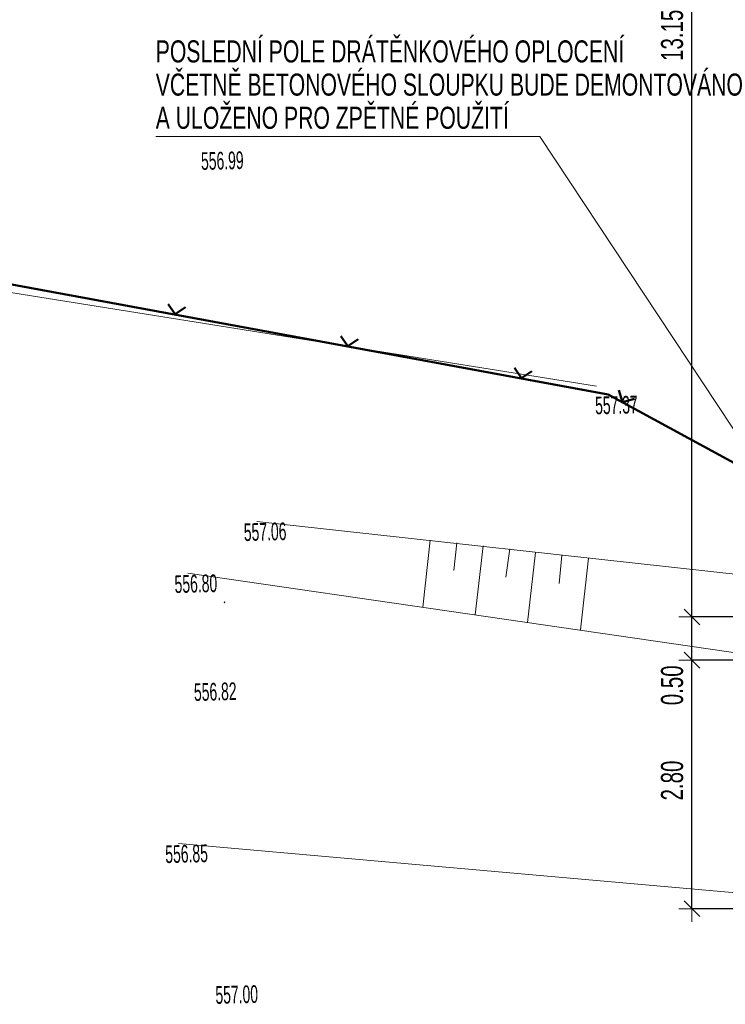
# Model space of a CAD drawing. Header units: millimetres. Extents: x -211955 to 157391, y -241491 to 94238.
# Tile 25 of 138: x -27614 to -19607, y -62597 to -51429. Entities that reach past the tile are written whole.
import ezdxf

# ---------------------------------------------------------------- set-up
doc = ezdxf.new("R2010")
doc.units = ezdxf.units.MM
doc.header["$PDMODE"] = 65
for name, color, linetype, lineweight in [('XR$1$PODKLAD_1', 7, 'Continuous', 25), ('XR$3$SITUACE - BOURÁNÍ_1', 7, 'Continuous', 25), ('XR$4$SITUACE - BOURÁNÍ - KOTY_1', 7, 'Continuous', 25)]:
    doc.layers.add(name, color=color, linetype=linetype, lineweight=lineweight)
doc.styles.add('ARIALNARROW', font='ARIALN.TTF')
doc.dimstyles.new('DIMSTYLE_2', dxfattribs={"dimtxt": 250, "dimasz": 300, "dimexe": 0, "dimexo": 0, "dimgap": 125, "dimtad": 2, "dimlfac": 0.001, "dimrnd": 0.05, "dimzin": 4, "dimdsep": 46, "dimtxsty": 'ARIALNARROW', "dimblk1": 'ALL_ML_STRICH', "dimblk2": 'ALL_ML_STRICH', "dimsah": 1, "dimcen": 0, "dimclrd": 6, "dimclre": 6, "dimclrt": 6, "dimadec": 0, "dimazin": 0, "dimtfac": 1, "dimtdec": 0, "dimtix": 1, "dimtmove": 2, "dimatfit": 3, "dimfxl": 0, "dimtzin": 0, "dimlwd": 0, "dimlwe": 18, "dimarcsym": 0})
doc.dimstyles.new('DIMSTYLE_3', dxfattribs={"dimtxt": 250, "dimasz": 300, "dimexe": 0, "dimexo": 0, "dimgap": 125, "dimtad": 2, "dimlfac": 0.001, "dimrnd": 0.05, "dimzin": 4, "dimdsep": 46, "dimtxsty": 'ARIALNARROW', "dimblk1": 'ALL_ML_STRICH', "dimblk2": 'ALL_ML_STRICH', "dimsah": 1, "dimcen": 0, "dimclrd": 6, "dimclre": 6, "dimclrt": 6, "dimadec": 0, "dimazin": 0, "dimtfac": 1, "dimtdec": 0, "dimtix": 1, "dimtmove": 2, "dimatfit": 3, "dimfxl": 0, "dimtvp": 1.2, "dimtzin": 0, "dimlwd": 0, "dimlwe": 18, "dimarcsym": 0})
doc.dimstyles.new('DIMSTYLE_4', dxfattribs={"dimtxt": 250, "dimasz": 300, "dimexe": 0, "dimexo": 0, "dimgap": 125, "dimtad": 2, "dimlfac": 0.001, "dimrnd": 0.05, "dimzin": 4, "dimdsep": 46, "dimtxsty": 'ARIALNARROW', "dimblk1": 'ALL_ML_STRICH', "dimblk2": 'ALL_ML_STRICH', "dimsah": 1, "dimcen": 0, "dimclrd": 6, "dimclre": 6, "dimclrt": 6, "dimadec": 0, "dimazin": 0, "dimtfac": 1, "dimtdec": 0, "dimtix": 1, "dimtmove": 2, "dimatfit": 3, "dimfxl": 0, "dimtzin": 0, "dimlwd": 0, "dimlwe": 18, "dimarcsym": 0})

# ---------------------------------------------------------------- blocks, each defined once
blk = doc.blocks.new('NSY101')
at = {"color": 0, "linetype": 'ByBlock', "lineweight": -2}
blk.add_circle((0, 0), 50, dxfattribs=at)
blk = doc.blocks.new('ALL_ML_STRICH')
at = {"color": 0, "linetype": 'ByBlock', "lineweight": -2}
for p, q in [((0, -0.5), (0, 0.5)), ((-1, 0), (0.5, 0)), ((-0.3, -0.3), (0.3, 0.3))]:
    blk.add_line(p, q, dxfattribs=at)
blk = doc.blocks.new('*D14')
at = {"layer": 'DEFPOINTS', "color": 6, "linetype": 'Continuous', "lineweight": 18}
for p in [(-18818, -58693), (-19985, -61513), (-18119, -61513)]:
    blk.add_point(p, dxfattribs=at)
at = {"layer": 'XR$4$SITUACE - BOURÁNÍ - KOTY_1', "color": 6, "linetype": 'Continuous', "lineweight": -2}
for p, q in [((-19371, -58693), (-19985, -58693)), ((-19985, -61513), (-19985, -58693)), ((-19366, -61513), (-19985, -61513))]:
    blk.add_line(p, q, dxfattribs=at)
at = {"layer": 'XR$4$SITUACE - BOURÁNÍ - KOTY_1', "color": 6, "linetype": 'Continuous', "lineweight": 18, "xscale": 300, "yscale": 300, "zscale": 300}
for p, rotation in [((-19985, -58693), 90), ((-19985, -61513), 270)]:
    blk.add_blockref('ALL_ML_STRICH', p, dxfattribs=dict(at, rotation=rotation))
at = {"layer": 'XR$4$SITUACE - BOURÁNÍ - KOTY_1', "color": 6, "linetype": 'Continuous', "lineweight": 18, "insert": (-20210, -60059), "char_height": 250, "width": 811.43, "attachment_point": 5, "rotation": 90, "style": 'ARIALNARROW'}
blk.add_mtext('\\W0.81;\\A1;{2.80}', dxfattribs=at)
blk = doc.blocks.new('*D15')
at = {"layer": 'DEFPOINTS', "color": 6, "linetype": 'Continuous', "lineweight": 18}
for p in [(-18393, -58204), (-19985, -58693), (-18818, -58693)]:
    blk.add_point(p, dxfattribs=at)
at = {"layer": 'XR$4$SITUACE - BOURÁNÍ - KOTY_1', "color": 6, "linetype": 'Continuous', "lineweight": -2}
for p, q in [((-19372, -58204), (-19985, -58204)), ((-19985, -58693), (-19985, -58204)), ((-19371, -58693), (-19985, -58693))]:
    blk.add_line(p, q, dxfattribs=at)
at = {"layer": 'XR$4$SITUACE - BOURÁNÍ - KOTY_1', "color": 6, "linetype": 'Continuous', "lineweight": 18, "xscale": 300, "yscale": 300, "zscale": 300}
for p, rotation in [((-19985, -58204), 90), ((-19985, -58693), 270)]:
    blk.add_blockref('ALL_ML_STRICH', p, dxfattribs=dict(at, rotation=rotation))
at = {"layer": 'XR$4$SITUACE - BOURÁNÍ - KOTY_1', "color": 6, "linetype": 'Continuous', "lineweight": 18, "insert": (-20210, -58979), "char_height": 250, "width": 811.43, "attachment_point": 5, "rotation": 90, "style": 'ARIALNARROW'}
blk.add_mtext('\\W0.81;\\A1;{0.50}', dxfattribs=at)
blk = doc.blocks.new('*D16')
at = {"layer": 'DEFPOINTS', "color": 6, "linetype": 'Continuous', "lineweight": 18}
for p in [(-18393, -45079), (-19985, -58204), (-18393, -58204)]:
    blk.add_point(p, dxfattribs=at)
at = {"layer": 'XR$4$SITUACE - BOURÁNÍ - KOTY_1', "color": 6, "linetype": 'Continuous', "lineweight": -2}
for p, q in [((-19396, -45079), (-19985, -45079)), ((-19985, -58204), (-19985, -45079)), ((-19372, -58204), (-19985, -58204))]:
    blk.add_line(p, q, dxfattribs=at)
at = {"layer": 'XR$4$SITUACE - BOURÁNÍ - KOTY_1', "color": 6, "linetype": 'Continuous', "lineweight": 18, "xscale": 300, "yscale": 300, "zscale": 300}
for p, rotation in [((-19985, -45079), 90), ((-19985, -58204), 270)]:
    blk.add_blockref('ALL_ML_STRICH', p, dxfattribs=dict(at, rotation=rotation))
at = {"layer": 'XR$4$SITUACE - BOURÁNÍ - KOTY_1', "color": 6, "linetype": 'Continuous', "lineweight": 18, "insert": (-20210, -51606), "char_height": 250, "width": 1014.29, "attachment_point": 5, "rotation": 90, "style": 'ARIALNARROW'}
blk.add_mtext('\\W0.81;\\A1;{13.15}', dxfattribs=at)

msp = doc.modelspace()

# ---------------------------------------------------------------- linework, layer by layer
at = {"layer": 'XR$1$PODKLAD_1', "color": 126, "linetype": 'Continuous', "lineweight": 13}
msp.add_line((-21068.173, -55584.937), (-39937.017, -52573.006), dxfattribs=at)
at = {"layer": 'XR$1$PODKLAD_1', "color": 7, "linetype": 'Continuous', "lineweight": 50}
for p, q in [((-20935.779, -55681.745), (-28270.834, -54329.761)), ((-25849.385, -54770.993), (-25929.602, -54654.523)), ((-25732.915, -54690.776), (-25849.385, -54770.993)), ((-23889.99, -55133.44), (-23970.207, -55016.97)), ((-23773.52, -55053.223), (-23889.99, -55133.44)), ((-21920.597, -55495.644), (-22000.814, -55379.174)), ((-21804.127, -55415.427), (-21920.597, -55495.644)), ((-18137.921, -57204.141), (-20935.779, -55681.745)), ((-20773.637, -55767.827), (-20813.68, -55632.193)), ((-20638.003, -55727.784), (-20773.637, -55767.827))]:
    msp.add_line(p, q, dxfattribs=at)
at = {"layer": 'XR$1$PODKLAD_1', "color": 7, "linetype": 'Continuous', "lineweight": 13}
for p, q in [((-24921.996, -57119.13), (-19194.956, -57750.014)), ((-22956.251, -57331.378), (-23037.736, -58093.586)), ((-22655.367, -57364.07), (-22687.815, -57674.951)), ((-22354.483, -57396.761), (-22445.478, -58179.205)), ((-22053.599, -57429.452), (-22095.8, -57750.573)), ((-21762.468, -57472.383), (-21853.22, -58264.825)), ((-21461.584, -57505.074), (-21493.789, -57825.952)), ((-21160.7, -57537.765), (-21250.965, -58350.201)), ((-25707.894, -57708.42), (-18911.925, -58693.408)), ((-18117.849, -61453.268), (-25813.411, -60771.893))]:
    msp.add_line(p, q, dxfattribs=at)
at = {"layer": 'XR$4$SITUACE - BOURÁNÍ - KOTY_1', "color": 7, "linetype": 'Continuous', "lineweight": 13}
for p, q in [((-26070.28, -52755.161), (-21710.28, -52755.161)), ((-21710.28, -52755.161), (-19150.473, -56627.612))]:
    msp.add_line(p, q, dxfattribs=at)

# ---------------------------------------------------------------- block references
at = {"layer": 'XR$1$PODKLAD_1', "color": 7, "linetype": 'Continuous', "lineweight": 50, "xscale": 0.0009999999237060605, "yscale": 0.0009999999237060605, "zscale": 0.0009999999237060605, "rotation": 181.3937829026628}
msp.add_blockref('NSY101', (-25289.746, -58038.347), dxfattribs=at)

# ---------------------------------------------------------------- texts
at = {"layer": 'XR$1$PODKLAD_1', "color": 12, "linetype": 'Continuous', "lineweight": 18, "char_height": 200, "width": 554.70854, "attachment_point": 5, "rotation": 1.3937829, "style": 'ARIALNARROW'}
for s, insert in [('\\W0.69;556.99', (-25315.01, -53028.771)), ('\\W0.69;557.37', (-20842.854, -55800.853)), ('\\W0.69;557.06', (-24829.071, -57238.238)), ('\\W0.69;556.80', (-25614.97, -57827.528)), ('\\W0.69;556.82', (-25395.108, -59052.543)), ('\\W0.69;556.85', (-25720.486, -60891.001)), ('\\W0.69;557.00', (-25151.482, -62487.633))]:
    msp.add_mtext(s, dxfattribs=dict(at, insert=insert))
at = {"layer": 'XR$3$SITUACE - BOURÁNÍ_1', "color": 7, "linetype": 'Continuous', "lineweight": 25, "insert": (-26070.28, -51663.495), "char_height": 250, "width": 6892.13464, "attachment_point": 1, "line_spacing_factor": 0.903614, "style": 'ARIALNARROW'}
msp.add_mtext('\\W0.84;POSLEDNÍ POLE DRÁTĚNKOVÉHO OPLOCENÍ\\PVČETNĚ BETONOVÉHO SLOUPKU BUDE DEMONTOVÁNO\\PA ULOŽENO PRO ZPĚTNÉ POUŽITÍ', dxfattribs=at)

# ---------------------------------------------------------------- dimensions: what is measured, and where the dimension line sits
at = {"layer": 'XR$4$SITUACE - BOURÁNÍ - KOTY_1', "color": 6, "linetype": 'Continuous', "lineweight": 18}
for base, p1, p2, dimstyle, picture, middle in [((-19984.539089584, -45078.891607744), (-19371.795754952, -58203.891607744), (-19395.904379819, -45078.891607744), 'DIMSTYLE_4', '*D16', (-20209.539089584, -51606.391607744)), ((-19984.539, -58203.892), (-19370.898, -58692.884), (-19371.796, -58203.892), 'DIMSTYLE_3', '*D15', (-20209.539, -58978.884)), ((-19984.539, -58692.884), (-19365.717, -61513.423), (-19370.898, -58692.884), 'DIMSTYLE_2', '*D14', (-20209.539, -60059.154))]:
    dim = msp.add_linear_dim(base=base, p1=p1, p2=p2, angle=90, dimstyle=dimstyle, override={"dimpost": '<>', "dimclrd": 6, "dimclre": 6, "dimclrt": 6, "dimlwd": 0, "dimlwe": 18}, dxfattribs=at)
    dim.commit()
    dim.dimension.update_dxf_attribs({"geometry": picture, "text_midpoint": middle, "dimtype": 160})

doc.saveas('drawing.dxf')
